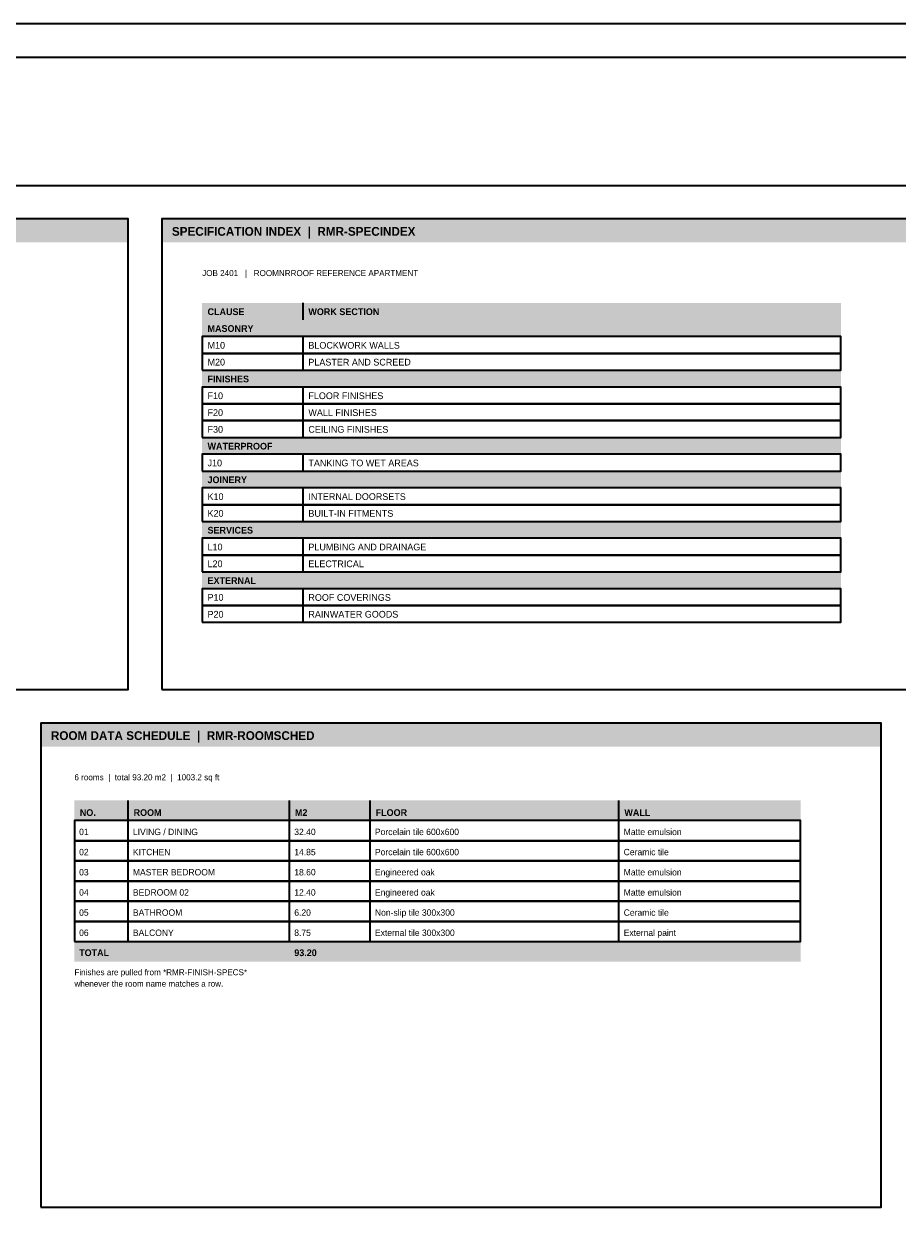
# Model space of a CAD drawing. Header units: millimetres. Extents: x 0 to 841, y 0 to 594.
# Tile 3 of 5: x 275 to 535, y 237 to 594. Entities that reach past the tile are written whole.
import ezdxf

# ---------------------------------------------------------------- set-up
doc = ezdxf.new("R2010")
doc.units = ezdxf.units.MM
for name, color, linetype, lineweight, true_color in [('RMR-A-FRAME', 7, 'Continuous', 35, 0x1f2a33), ('RMR-A-TEXT', 7, 'Continuous', 13, 0x1f2a33), ('RMR-PRES-KEY', 7, 'Continuous', 18, 0xd6a34c), ('RMR-PRES-TITLE', 7, 'Continuous', 25, 0xc65d48)]:
    doc.layers.add(name, color=color, linetype=linetype, lineweight=lineweight, true_color=true_color)
doc.styles.add('RMR-BODY', font='Aptos.ttf')
doc.styles.add('RMR-HEAD', font='Montserrat-SemiBold.ttf', dxfattribs={"width": 0.95})
doc.styles.add('RMR-LABEL', font='Aptos.ttf', dxfattribs={"width": 0.98})
doc.styles.add('RMR-NOTE', font='Aptos.ttf', dxfattribs={"width": 0.95})

msp = doc.modelspace()

# ---------------------------------------------------------------- linework, layer by layer
at = {"layer": 'RMR-A-FRAME', "true_color": 0x398982}
msp.add_line((10, 546), (831, 546), dxfattribs=at)
at = {"layer": 'RMR-A-FRAME', "true_color": 0x1f2a33}
for p, q in [((358, 506), (358, 511)), ((306, 357), (306, 363)), ((354, 357), (354, 363)), ((378, 357), (378, 363)), ((452, 357), (452, 363))]:
    msp.add_line(p, q, dxfattribs=at)
at = {"layer": 'RMR-A-FRAME', "true_color": 0x566874}
for p, q in [((358, 496), (358, 501)), ((358, 491), (358, 496)), ((358, 481), (358, 486)), ((358, 476), (358, 481)), ((358, 471), (358, 476)), ((358, 461), (358, 466)), ((358, 451), (358, 456)), ((358, 446), (358, 451)), ((358, 436), (358, 441)), ((358, 431), (358, 436)), ((358, 421), (358, 426)), ((358, 416), (358, 421)), ((306, 351), (306, 357)), ((354, 351), (354, 357)), ((378, 351), (378, 357)), ((452, 351), (452, 357)), ((306, 345), (306, 351)), ((354, 345), (354, 351)), ((378, 345), (378, 351)), ((452, 345), (452, 351)), ((306, 339), (306, 345)), ((354, 339), (354, 345)), ((378, 339), (378, 345)), ((452, 339), (452, 345)), ((306, 333), (306, 339)), ((354, 333), (354, 339)), ((378, 333), (378, 339)), ((452, 333), (452, 339)), ((306, 327), (306, 333)), ((354, 327), (354, 333)), ((378, 327), (378, 333)), ((452, 327), (452, 333)), ((306, 321), (306, 327)), ((354, 321), (354, 327)), ((378, 321), (378, 327)), ((452, 321), (452, 327))]:
    msp.add_line(p, q, dxfattribs=at)
at = {"layer": 'RMR-A-FRAME', "true_color": 0x1f2a33}
msp.add_lwpolyline([(0, 0), (841, 0), (841, 594), (0, 594), (0, 0)], dxfattribs=at)
at = {"layer": 'RMR-A-FRAME', "true_color": 0x398982}
msp.add_lwpolyline([(10, 10), (831, 10), (831, 584), (10, 584), (10, 10)], dxfattribs=at)
at = {"layer": 'RMR-A-FRAME', "true_color": 0x566874}
for points in [[(20, 396), (306, 396), (306, 536), (20, 536), (20, 396)], [(316, 396), (566, 396), (566, 536), (316, 536), (316, 396)], [(328, 496), (518, 496), (518, 501), (328, 501), (328, 496)], [(328, 491), (518, 491), (518, 496), (328, 496), (328, 491)], [(328, 481), (518, 481), (518, 486), (328, 486), (328, 481)], [(328, 476), (518, 476), (518, 481), (328, 481), (328, 476)], [(328, 471), (518, 471), (518, 476), (328, 476), (328, 471)], [(328, 461), (518, 461), (518, 466), (328, 466), (328, 461)], [(328, 451), (518, 451), (518, 456), (328, 456), (328, 451)], [(328, 446), (518, 446), (518, 451), (328, 451), (328, 446)], [(328, 436), (518, 436), (518, 441), (328, 441), (328, 436)], [(328, 431), (518, 431), (518, 436), (328, 436), (328, 431)], [(328, 421), (518, 421), (518, 426), (328, 426), (328, 421)], [(328, 416), (518, 416), (518, 421), (328, 421), (328, 416)], [(280, 242), (530, 242), (530, 386), (280, 386), (280, 242)], [(290, 351), (506, 351), (506, 357), (290, 357), (290, 351)], [(290, 345), (506, 345), (506, 351), (290, 351), (290, 345)], [(290, 339), (506, 339), (506, 345), (290, 345), (290, 339)], [(290, 333), (506, 333), (506, 339), (290, 339), (290, 333)], [(290, 327), (506, 327), (506, 333), (290, 333), (290, 327)], [(290, 321), (506, 321), (506, 327), (290, 327), (290, 321)]]:
    msp.add_lwpolyline(points, dxfattribs=at)
at = {"layer": 'RMR-PRES-KEY', "true_color": 0xeee1c9}
msp.add_solid([(290, 315), (506, 315), (290, 321), (506, 321)], dxfattribs=at)
at = {"layer": 'RMR-PRES-TITLE', "true_color": 0xc65d48}
for points in [[(20, 529), (306, 529), (20, 536), (306, 536)], [(316, 529), (566, 529), (316, 536), (566, 536)], [(328, 501), (518, 501), (328, 506), (518, 506)], [(328, 486), (518, 486), (328, 491), (518, 491)], [(328, 466), (518, 466), (328, 471), (518, 471)], [(328, 456), (518, 456), (328, 461), (518, 461)], [(328, 441), (518, 441), (328, 446), (518, 446)], [(328, 426), (518, 426), (328, 431), (518, 431)], [(280, 379), (530, 379), (280, 386), (530, 386)]]:
    msp.add_solid(points, dxfattribs=at)
at = {"layer": 'RMR-PRES-TITLE', "true_color": 0xeee1c9}
for points in [[(328, 506), (518, 506), (328, 511), (518, 511)], [(290, 357), (506, 357), (290, 363), (506, 363)]]:
    msp.add_solid(points, dxfattribs=at)

# ---------------------------------------------------------------- texts
at = {"layer": 'RMR-A-TEXT', "true_color": 0x566874, "style": 'RMR-NOTE'}
for s, p in [('JOB 2401   |   ROOMNRROOF REFERENCE APARTMENT', (328, 519)), ('6 rooms  |  total 93.20 m2  |  1003.2 sq ft', (290, 369)), ('Finishes are pulled from *RMR-FINISH-SPECS*', (290, 311)), ('whenever the room name matches a row.', (290, 307.6))]:
    msp.add_text(s, height=1.8, dxfattribs=at).set_placement(p)
at = {"layer": 'RMR-A-TEXT', "true_color": 0x1f2a33}
for s, height, style, p in [('CLAUSE', 2, 'RMR-HEAD', (329.6, 507.4)), ('WORK SECTION', 2, 'RMR-HEAD', (359.6, 507.4)), ('BLOCKWORK WALLS', 2, 'RMR-BODY', (359.6, 497.4)), ('PLASTER AND SCREED', 2, 'RMR-BODY', (359.6, 492.4)), ('FLOOR FINISHES', 2, 'RMR-BODY', (359.6, 482.4)), ('WALL FINISHES', 2, 'RMR-BODY', (359.6, 477.4)), ('CEILING FINISHES', 2, 'RMR-BODY', (359.6, 472.4)), ('TANKING TO WET AREAS', 2, 'RMR-BODY', (359.6, 462.4)), ('INTERNAL DOORSETS', 2, 'RMR-BODY', (359.6, 452.4)), ('BUILT-IN FITMENTS', 2, 'RMR-BODY', (359.6, 447.4)), ('PLUMBING AND DRAINAGE', 2, 'RMR-BODY', (359.6, 437.4)), ('ELECTRICAL', 2, 'RMR-BODY', (359.6, 432.4)), ('ROOF COVERINGS', 2, 'RMR-BODY', (359.6, 422.4)), ('RAINWATER GOODS', 2, 'RMR-BODY', (359.6, 417.4)), ('NO.', 2, 'RMR-HEAD', (291.6, 358.4)), ('ROOM', 2, 'RMR-HEAD', (307.6, 358.4)), ('M2', 2, 'RMR-HEAD', (355.6, 358.4)), ('FLOOR', 2, 'RMR-HEAD', (379.6, 358.4)), ('WALL', 2, 'RMR-HEAD', (453.6, 358.4)), ('LIVING / DINING', 1.9, 'RMR-LABEL', (307.4, 352.7)), ('32.40', 1.9, 'RMR-BODY', (355.4, 352.7)), ('Porcelain tile 600x600', 1.9, 'RMR-BODY', (379.4, 352.7)), ('Matte emulsion', 1.9, 'RMR-BODY', (453.4, 352.7)), ('KITCHEN', 1.9, 'RMR-LABEL', (307.4, 346.7)), ('14.85', 1.9, 'RMR-BODY', (355.4, 346.7)), ('Porcelain tile 600x600', 1.9, 'RMR-BODY', (379.4, 346.7)), ('Ceramic tile', 1.9, 'RMR-BODY', (453.4, 346.7)), ('Engineered oak', 1.9, 'RMR-BODY', (379.4, 340.7)), ('Matte emulsion', 1.9, 'RMR-BODY', (453.4, 340.7)), ('MASTER BEDROOM', 1.9, 'RMR-LABEL', (307.4, 340.7)), ('18.60', 1.9, 'RMR-BODY', (355.4, 340.7)), ('BEDROOM 02', 1.9, 'RMR-LABEL', (307.4, 334.7)), ('12.40', 1.9, 'RMR-BODY', (355.4, 334.7)), ('Engineered oak', 1.9, 'RMR-BODY', (379.4, 334.7)), ('Matte emulsion', 1.9, 'RMR-BODY', (453.4, 334.7)), ('BATHROOM', 1.9, 'RMR-LABEL', (307.4, 328.7)), ('6.20', 1.9, 'RMR-BODY', (355.4, 328.7)), ('Non-slip tile 300x300', 1.9, 'RMR-BODY', (379.4, 328.7)), ('Ceramic tile', 1.9, 'RMR-BODY', (453.4, 328.7)), ('BALCONY', 1.9, 'RMR-LABEL', (307.4, 322.7)), ('8.75', 1.9, 'RMR-BODY', (355.4, 322.7)), ('External tile 300x300', 1.9, 'RMR-BODY', (379.4, 322.7)), ('External paint', 1.9, 'RMR-BODY', (453.4, 322.7))]:
    msp.add_text(s, height=height, dxfattribs=dict(at, style=style)).set_placement(p)
at = {"layer": 'RMR-A-TEXT', "true_color": 0xc65d48}
for s, height, style, p in [('M10', 2, 'RMR-LABEL', (329.6, 497.4)), ('M20', 2, 'RMR-LABEL', (329.6, 492.4)), ('F10', 2, 'RMR-LABEL', (329.6, 482.4)), ('F20', 2, 'RMR-LABEL', (329.6, 477.4)), ('F30', 2, 'RMR-LABEL', (329.6, 472.4)), ('J10', 2, 'RMR-LABEL', (329.6, 462.4)), ('K10', 2, 'RMR-LABEL', (329.6, 452.4)), ('K20', 2, 'RMR-LABEL', (329.6, 447.4)), ('L10', 2, 'RMR-LABEL', (329.6, 437.4)), ('L20', 2, 'RMR-LABEL', (329.6, 432.4)), ('P10', 2, 'RMR-LABEL', (329.6, 422.4)), ('P20', 2, 'RMR-LABEL', (329.6, 417.4)), ('01', 1.9, 'RMR-LABEL', (291.4, 352.7)), ('02', 1.9, 'RMR-LABEL', (291.4, 346.7)), ('03', 1.9, 'RMR-LABEL', (291.4, 340.7)), ('04', 1.9, 'RMR-LABEL', (291.4, 334.7)), ('05', 1.9, 'RMR-LABEL', (291.4, 328.7)), ('06', 1.9, 'RMR-LABEL', (291.4, 322.7)), ('TOTAL', 2, 'RMR-HEAD', (291.4, 316.7)), ('93.20', 2, 'RMR-HEAD', (355.4, 316.7))]:
    msp.add_text(s, height=height, dxfattribs=dict(at, style=style)).set_placement(p)
at = {"layer": 'RMR-PRES-TITLE', "true_color": 0xeee1c9, "style": 'RMR-HEAD'}
for s, height, p in [('SPECIFICATION INDEX  |  RMR-SPECINDEX', 2.6, (319, 531)), ('MASONRY', 2, (329.6, 502.4)), ('FINISHES', 2, (329.6, 487.4)), ('WATERPROOF', 2, (329.6, 467.4)), ('JOINERY', 2, (329.6, 457.4)), ('SERVICES', 2, (329.6, 442.4)), ('EXTERNAL', 2, (329.6, 427.4)), ('ROOM DATA SCHEDULE  |  RMR-ROOMSCHED', 2.6, (283, 381))]:
    msp.add_text(s, height=height, dxfattribs=at).set_placement(p)

doc.saveas('drawing.dxf')
